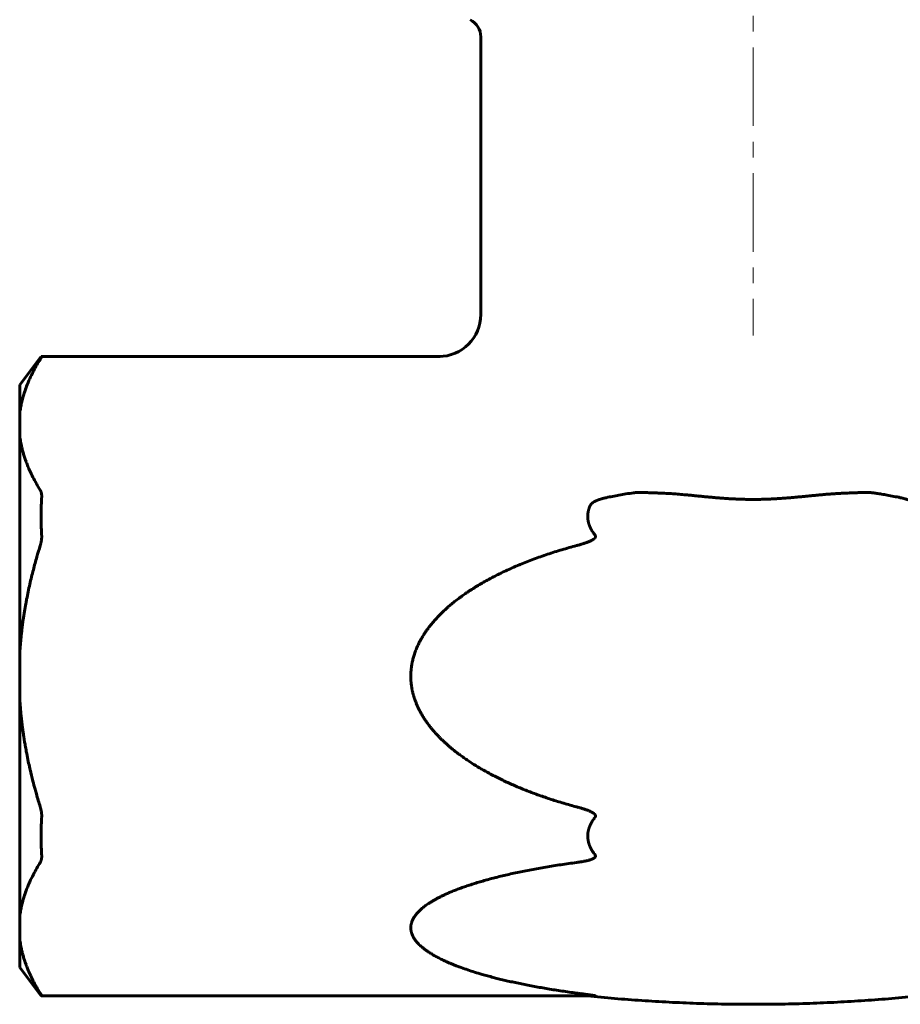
# Model space of a CAD drawing. Header units: millimetres. Extents: x 66 to 206, y 90 to 313.
# Tile 1 of 3: x 66 to 150, y 90 to 184. Entities that reach past the tile are written whole.
import ezdxf

# ---------------------------------------------------------------- set-up
doc = ezdxf.new("R2010")
doc.units = ezdxf.units.MM
doc.linetypes.add('K5LT_AXLED', pattern=[12, 7.5, -1.5, 1.5, -1.5])
doc.linetypes.add('K5LT_BASIC', pattern=[0])
doc.layers.add('Системный слой (1)', color=7, linetype='Continuous', true_color=0x6c6c6c)

msp = doc.modelspace()

# ---------------------------------------------------------------- linework, layer by layer
at = {"layer": 'Системный слой (1)', "color": 30, "linetype": 'K5LT_AXLED', "lineweight": 18, "true_color": 0xff8000}
msp.add_line((136.319, 313.235), (136.319, 153.735), dxfattribs=at)
at = {"layer": 'Системный слой (1)', "color": 150, "linetype": 'K5LT_BASIC', "lineweight": 60, "true_color": 0x0080ff}
for p, q in [((110.319, 155.735), (110.319, 182.232)), ((66.319, 149.023), (68.362, 151.735)), ((68.415, 151.735), (68.362, 151.735)), ((106.39, 151.735), (68.415, 151.735)), ((106.39, 151.735), (106.444, 151.736)), ((106.39, 151.735), (106.444, 151.736)), ((106.39, 151.735), (106.39, 151.735)), ((106.39, 151.735), (106.39, 151.735)), ((66.319, 149.023), (66.319, 146.255)), ((66.319, 144.215), (66.319, 146.255)), ((66.319, 144.215), (66.319, 123.275)), ((66.319, 119.195), (66.319, 123.275)), ((66.319, 119.195), (66.319, 98.255)), ((66.319, 96.215), (66.319, 98.255)), ((66.319, 96.215), (66.319, 93.447)), ((66.319, 93.447), (68.362, 90.735)), ((68.362, 90.735), (68.415, 90.735)), ((121.221, 90.735), (68.415, 90.735))]:
    msp.add_line(p, q, dxfattribs=at)
for centre, radius, start, end in [((108.472, 182.232), 1.846, 0, 62.71535), ((106.319, 155.735), 4, 270, 0)]:
    msp.add_arc(centre, radius, start, end, dxfattribs=at)
msp.add_ellipse((106.39, 155.735), major_axis=(0, 4), ratio=0.997635, start_param=3.141593, end_param=3.155284, dxfattribs=at)
msp.add_ellipse((106.39, 155.735), major_axis=(0, 4), ratio=0.997635, start_param=3.141593, end_param=3.155284, dxfattribs=at)
for points, knots in [([(68.277, 151.467), (68.166, 151.287), (67.938, 150.905), (67.602, 150.291), (67.274, 149.618), (66.995, 148.957), (66.792, 148.389), (66.664, 147.975), (66.581, 147.67), (66.521, 147.427), (66.469, 147.194), (66.423, 146.963), (66.382, 146.73), (66.347, 146.493), (66.327, 146.335), (66.319, 146.255)], [0, 0, 0, 0, 0.106399, 0.225089, 0.359358, 0.49713, 0.606635, 0.68456, 0.733969, 0.779956, 0.822914, 0.866316, 0.910557, 0.955146, 1, 1, 1, 1]), ([(68.415, 151.735), (68.417, 151.735), (68.419, 151.733), (68.418, 151.724), (68.414, 151.709), (68.399, 151.678), (68.377, 151.636), (68.349, 151.587), (68.321, 151.538), (68.296, 151.499), (68.283, 151.477), (68.277, 151.467)], [0, 0, 0, 0, 0.136073, 0.165872, 0.318804, 0.458754, 0.602188, 0.745894, 0.865636, 0.944943, 1, 1, 1, 1]), ([(66.319, 144.215), (66.326, 144.148), (66.345, 143.994), (66.38, 143.752), (66.426, 143.49), (66.474, 143.254), (66.521, 143.043), (66.567, 142.858), (66.615, 142.675), (66.666, 142.496), (66.718, 142.321), (66.778, 142.134), (66.854, 141.91), (66.962, 141.612), (67.115, 141.228), (67.322, 140.755), (67.588, 140.211), (67.908, 139.617), (68.149, 139.21), (68.277, 139.003)], [0, 0, 0, 0, 0.037605, 0.087427, 0.136797, 0.185609, 0.221307, 0.256526, 0.291008, 0.325235, 0.358442, 0.390899, 0.43211, 0.486994, 0.56157, 0.653155, 0.760041, 0.877939, 1, 1, 1, 1]), ([(68.415, 138.271), (68.417, 138.313), (68.419, 138.363), (68.418, 138.455), (68.414, 138.546), (68.399, 138.661), (68.377, 138.765), (68.349, 138.855), (68.321, 138.924), (68.296, 138.971), (68.283, 138.994), (68.277, 139.003)], [0, 0, 0, 0, 0.136073, 0.165872, 0.318804, 0.458754, 0.602188, 0.745894, 0.865636, 0.944943, 1, 1, 1, 1]), ([(68.415, 134.699), (68.406, 134.847), (68.391, 135.145), (68.374, 135.591), (68.365, 136.038), (68.361, 136.485), (68.365, 136.932), (68.374, 137.379), (68.391, 137.826), (68.406, 138.123), (68.415, 138.271)], [0, 0, 0, 0, 0.124461, 0.249612, 0.374968, 0.5, 0.625032, 0.750388, 0.875539, 1, 1, 1, 1]), ([(120.742, 137.487), (120.744, 137.491), (120.748, 137.5), (120.754, 137.513), (120.761, 137.526), (120.768, 137.539), (120.776, 137.552), (120.784, 137.565), (120.792, 137.578), (120.802, 137.592), (120.811, 137.605), (120.822, 137.619), (120.833, 137.633), (120.845, 137.647), (120.859, 137.663), (120.877, 137.682), (120.9, 137.705), (120.925, 137.727), (120.947, 137.747), (120.967, 137.763), (120.985, 137.777), (121.005, 137.792), (121.025, 137.806), (121.045, 137.821), (121.067, 137.835), (121.089, 137.849), (121.112, 137.864), (121.136, 137.878), (121.161, 137.892), (121.187, 137.907), (121.214, 137.921), (121.243, 137.936), (121.272, 137.95), (121.302, 137.965), (121.334, 137.979), (121.366, 137.994), (121.4, 138.008), (121.436, 138.023), (121.473, 138.038), (121.511, 138.053), (121.551, 138.067), (121.591, 138.082), (121.634, 138.097), (121.678, 138.111), (121.723, 138.126), (121.769, 138.14), (121.817, 138.154), (121.866, 138.168), (121.916, 138.182), (121.966, 138.196), (122.017, 138.209), (122.069, 138.222), (122.122, 138.235), (122.175, 138.247), (122.229, 138.259), (122.265, 138.267), (122.283, 138.271)], [0, 0, 0, 0, 0.008461, 0.017054, 0.025773, 0.034704, 0.043728, 0.053035, 0.062549, 0.072359, 0.082264, 0.09253, 0.103052, 0.114038, 0.125216, 0.140938, 0.161208, 0.182161, 0.199422, 0.212903, 0.226514, 0.240509, 0.254735, 0.26925, 0.283817, 0.298765, 0.314038, 0.329877, 0.345967, 0.362757, 0.37999, 0.397815, 0.415839, 0.434569, 0.453759, 0.473739, 0.494042, 0.515317, 0.537214, 0.560018, 0.583124, 0.607103, 0.631703, 0.657242, 0.68311, 0.709854, 0.737118, 0.765067, 0.793183, 0.821768, 0.850652, 0.880019, 0.909572, 0.939497, 0.969637, 1, 1, 1, 1]), ([(122.283, 138.271), (122.487, 138.315), (122.893, 138.399), (123.523, 138.517), (124.192, 138.631), (124.657, 138.7), (124.9, 138.734)], [0, 0, 0, 0, 0.233941, 0.467884, 0.723237, 1, 1, 1, 1]), ([(124.9, 138.734), (124.914, 138.736), (124.942, 138.74), (124.986, 138.744), (125.032, 138.748), (125.081, 138.751), (125.134, 138.754), (125.192, 138.757), (125.255, 138.759), (125.299, 138.76), (125.348, 138.761), (125.413, 138.762), (125.489, 138.763), (125.584, 138.763), (125.723, 138.762), (125.953, 138.759), (126.276, 138.751), (126.648, 138.739), (127.036, 138.724), (127.388, 138.709), (127.71, 138.694), (128.016, 138.679), (128.224, 138.669), (128.329, 138.663)], [0, 0, 0, 0, 0.012317, 0.025178, 0.038588, 0.053061, 0.068058, 0.084975, 0.103249, 0.122938, 0.123821, 0.145318, 0.17956, 0.190114, 0.228312, 0.300743, 0.391513, 0.510298, 0.625826, 0.731567, 0.818123, 0.907597, 1, 1, 1, 1]), ([(128.329, 138.663), (128.432, 138.658), (128.638, 138.645), (128.947, 138.624), (129.261, 138.599), (129.577, 138.572), (129.9, 138.542), (130.228, 138.511), (130.564, 138.478), (130.906, 138.444), (131.256, 138.409), (131.616, 138.374), (131.988, 138.338), (132.372, 138.303), (132.769, 138.268), (133.178, 138.235), (133.601, 138.203), (134.034, 138.175), (134.476, 138.151), (134.924, 138.131), (135.38, 138.116), (135.843, 138.107), (136.156, 138.105), (136.468, 138.105), (136.782, 138.107), (137.249, 138.116), (137.719, 138.131), (138.185, 138.152), (138.647, 138.178), (139.1, 138.208), (139.546, 138.241), (139.982, 138.278), (140.41, 138.316), (140.827, 138.355), (141.237, 138.395), (141.64, 138.435), (142.036, 138.474), (142.425, 138.512), (142.809, 138.549), (143.187, 138.583), (143.563, 138.614), (143.936, 138.641), (144.184, 138.657), (144.308, 138.663)], [0, 0, 0, 0, 0.0192239, 0.0386353, 0.0582296, 0.0781919, 0.0983336, 0.1190397, 0.1401247, 0.1617882, 0.1836503, 0.2063192, 0.2295999, 0.2539052, 0.2786283, 0.3043875, 0.3307679, 0.3579686, 0.385366, 0.4133094, 0.4416004, 0.470383, 0.499313, 0.4999616, 0.5284603, 0.5576836, 0.586915, 0.6160863, 0.6448425, 0.6732463, 0.7010167, 0.7284976, 0.7552303, 0.7814939, 0.8071046, 0.8325251, 0.8574037, 0.8819334, 0.9059503, 0.9298156, 0.9533622, 0.9767583, 0.9999999, 0.9999999, 0.9999999, 0.9999999]), ([(144.308, 138.663), (144.366, 138.666), (144.482, 138.672), (144.654, 138.681), (144.824, 138.689), (144.992, 138.697), (145.156, 138.705), (145.317, 138.712), (145.49, 138.719), (145.674, 138.727), (145.868, 138.734), (146.037, 138.74), (146.184, 138.745), (146.307, 138.749), (146.423, 138.753), (146.544, 138.756), (146.668, 138.758), (146.796, 138.761), (146.906, 138.762), (146.998, 138.763), (147.072, 138.763), (147.14, 138.763), (147.202, 138.762), (147.259, 138.762), (147.297, 138.761), (147.331, 138.76), (147.363, 138.76), (147.407, 138.758), (147.447, 138.757), (147.483, 138.755), (147.516, 138.754), (147.547, 138.752), (147.579, 138.75), (147.611, 138.747), (147.638, 138.745), (147.661, 138.743), (147.681, 138.741), (147.7, 138.739), (147.719, 138.736), (147.731, 138.735), (147.737, 138.734)], [0.0000004, 0.0000004, 0.0000004, 0.0000004, 0.0509471, 0.1013474, 0.1512109, 0.2000224, 0.2483092, 0.2950563, 0.340786, 0.3994021, 0.4559548, 0.5104396, 0.5478753, 0.5842424, 0.6179087, 0.6499387, 0.6893382, 0.7266027, 0.7617468, 0.7847576, 0.8067785, 0.8263546, 0.8444738, 0.8606905, 0.8764726, 0.87707, 0.8907524, 0.9039697, 0.9154572, 0.9262825, 0.9356042, 0.9440629, 0.953827, 0.9630815, 0.9718559, 0.9778248, 0.9836639, 0.9892296, 0.9946728, 1, 1, 1, 1]), ([(150.354, 138.271), (150.151, 138.315), (149.738, 138.4), (149.142, 138.512), (148.594, 138.606), (148.135, 138.677), (147.858, 138.717), (147.737, 138.734)], [0, 0, 0, 0, 0.233921, 0.474988, 0.684215, 0.8616, 1, 1, 1, 1]), ([(150.354, 138.271), (150.372, 138.267), (150.408, 138.259), (150.462, 138.247), (150.515, 138.235), (150.569, 138.222), (150.624, 138.208), (150.682, 138.193), (150.754, 138.173), (150.836, 138.15), (150.926, 138.122), (151.005, 138.096), (151.072, 138.073), (151.124, 138.053), (151.172, 138.035), (151.217, 138.017), (151.261, 137.998), (151.303, 137.98), (151.344, 137.961), (151.383, 137.942), (151.42, 137.923), (151.456, 137.904), (151.49, 137.884), (151.523, 137.865), (151.555, 137.845), (151.585, 137.826), (151.613, 137.806), (151.64, 137.787), (151.664, 137.768), (151.687, 137.749), (151.709, 137.731), (151.729, 137.713), (151.747, 137.695), (151.764, 137.678), (151.78, 137.661), (151.794, 137.645), (151.807, 137.629), (151.82, 137.613), (151.834, 137.594), (151.848, 137.574), (151.863, 137.55), (151.879, 137.522), (151.89, 137.499), (151.895, 137.487)], [0, 0, 0, 0, 0.0303, 0.060495, 0.090597, 0.120558, 0.150437, 0.183421, 0.21959, 0.271701, 0.323461, 0.374791, 0.409242, 0.440038, 0.46706, 0.493995, 0.520329, 0.546114, 0.570972, 0.595383, 0.618763, 0.64152, 0.663455, 0.685177, 0.706097, 0.726456, 0.74576, 0.764641, 0.782407, 0.799499, 0.815677, 0.831588, 0.846591, 0.860978, 0.874311, 0.887201, 0.899156, 0.9106, 0.924956, 0.939989, 0.95571, 0.974804, 1, 1, 1, 1]), ([(121.221, 134.699), (121.202, 134.724), (121.163, 134.774), (121.111, 134.844), (121.069, 134.903), (121.037, 134.951), (121.011, 134.99), (120.987, 135.026), (120.966, 135.06), (120.946, 135.091), (120.928, 135.122), (120.909, 135.154), (120.89, 135.187), (120.87, 135.223), (120.85, 135.26), (120.83, 135.298), (120.81, 135.338), (120.789, 135.379), (120.769, 135.422), (120.749, 135.467), (120.729, 135.514), (120.709, 135.562), (120.69, 135.611), (120.672, 135.662), (120.654, 135.714), (120.637, 135.767), (120.621, 135.82), (120.607, 135.873), (120.593, 135.926), (120.582, 135.979), (120.571, 136.031), (120.561, 136.082), (120.553, 136.133), (120.546, 136.184), (120.54, 136.233), (120.536, 136.282), (120.532, 136.33), (120.529, 136.376), (120.528, 136.422), (120.527, 136.466), (120.527, 136.508), (120.528, 136.549), (120.529, 136.588), (120.531, 136.625), (120.533, 136.66), (120.536, 136.693), (120.539, 136.727), (120.543, 136.763), (120.548, 136.8), (120.553, 136.832), (120.557, 136.86), (120.561, 136.885), (120.565, 136.91), (120.57, 136.934), (120.576, 136.967), (120.586, 137.01), (120.596, 137.054), (120.607, 137.098), (120.621, 137.148), (120.64, 137.215), (120.664, 137.287), (120.687, 137.35), (120.707, 137.402), (120.724, 137.446), (120.736, 137.473), (120.742, 137.487)], [0, 0, 0, 0, 0.030778, 0.060781, 0.084623, 0.101912, 0.116597, 0.130868, 0.144728, 0.15592, 0.167622, 0.180146, 0.192976, 0.206558, 0.220566, 0.235121, 0.24977, 0.264959, 0.280581, 0.296901, 0.313518, 0.330776, 0.348408, 0.366506, 0.384715, 0.403085, 0.421505, 0.439913, 0.458229, 0.476297, 0.494147, 0.511677, 0.529078, 0.546193, 0.563103, 0.579589, 0.595911, 0.611651, 0.627009, 0.641799, 0.656423, 0.670336, 0.683711, 0.696187, 0.708301, 0.71953, 0.73023, 0.743452, 0.756222, 0.768534, 0.777259, 0.78589, 0.794404, 0.802894, 0.811425, 0.82901, 0.848184, 0.858309, 0.875863, 0.901329, 0.929386, 0.952911, 0.96988, 0.985579, 1, 1, 1, 1]), ([(68.415, 134.699), (68.417, 134.658), (68.419, 134.606), (68.418, 134.504), (68.414, 134.398), (68.399, 134.252), (68.377, 134.107), (68.349, 133.967), (68.321, 133.85), (68.296, 133.763), (68.283, 133.718), (68.277, 133.699)], [0, 0, 0, 0, 0.136073, 0.165872, 0.318804, 0.458754, 0.602188, 0.745894, 0.865636, 0.944943, 1, 1, 1, 1]), ([(121.221, 134.699), (121.227, 134.692), (121.237, 134.678), (121.25, 134.656), (121.26, 134.635), (121.266, 134.616), (121.269, 134.6), (121.271, 134.587), (121.271, 134.578), (121.271, 134.57), (121.271, 134.563), (121.27, 134.551), (121.267, 134.533), (121.261, 134.509), (121.249, 134.483), (121.234, 134.457), (121.219, 134.436), (121.206, 134.42), (121.194, 134.406), (121.181, 134.393), (121.167, 134.379), (121.149, 134.362), (121.126, 134.343), (121.098, 134.321), (121.068, 134.3), (121.036, 134.279), (121.002, 134.257), (120.964, 134.235), (120.921, 134.211), (120.871, 134.184), (120.803, 134.151), (120.717, 134.112), (120.611, 134.067), (120.49, 134.02), (120.357, 133.971), (120.214, 133.922), (120.078, 133.878), (119.949, 133.838), (119.829, 133.802), (119.708, 133.767), (119.585, 133.733), (119.503, 133.71), (119.462, 133.699)], [0, 0, 0, 0, 0.012737, 0.025296, 0.037583, 0.047635, 0.055539, 0.06136, 0.067078, 0.068985, 0.072703, 0.078313, 0.086974, 0.098843, 0.113997, 0.128694, 0.140811, 0.150223, 0.158074, 0.166374, 0.175469, 0.184889, 0.199707, 0.216047, 0.233953, 0.249937, 0.267517, 0.287839, 0.309258, 0.334832, 0.363529, 0.409973, 0.461534, 0.518158, 0.582923, 0.650181, 0.71991, 0.774788, 0.830075, 0.886236, 0.942871, 1, 1, 1, 1]), ([(68.277, 133.699), (68.166, 133.339), (67.938, 132.575), (67.602, 131.346), (67.274, 130.001), (67.045, 128.914), (66.883, 128.053), (66.77, 127.399), (66.664, 126.714), (66.581, 126.105), (66.521, 125.619), (66.469, 125.152), (66.423, 124.692), (66.386, 124.268), (66.35, 123.796), (66.33, 123.479), (66.319, 123.275)], [0, 0, 0, 0, 0.106399, 0.225089, 0.359358, 0.49713, 0.538534, 0.606635, 0.68456, 0.733969, 0.779956, 0.822914, 0.866316, 0.910557, 0.942625, 1, 1, 1, 1]), ([(119.462, 133.699), (119.227, 133.636), (118.759, 133.507), (118.061, 133.304), (117.372, 133.091), (116.693, 132.87), (116.025, 132.641), (115.367, 132.403), (114.722, 132.156), (114.18, 131.938), (113.761, 131.762), (113.348, 131.584), (112.852, 131.362), (112.259, 131.083), (111.683, 130.796), (111.202, 130.544), (110.838, 130.345), (110.488, 130.148), (110.078, 129.908), (109.583, 129.603), (109.171, 129.335), (108.862, 129.125), (108.566, 128.918), (108.226, 128.67), (107.821, 128.358), (107.512, 128.105), (107.268, 127.897), (107.038, 127.696), (106.758, 127.439), (106.434, 127.123), (106.147, 126.825), (105.879, 126.528), (105.647, 126.256), (105.421, 125.974), (105.217, 125.701), (105.062, 125.479), (104.946, 125.305), (104.821, 125.111), (104.681, 124.878), (104.559, 124.659), (104.447, 124.446), (104.344, 124.239), (104.231, 123.989), (104.17, 123.842), (104.114, 123.699), (104.06, 123.559), (103.99, 123.357), (103.928, 123.159), (103.873, 122.965), (103.825, 122.775), (103.783, 122.59), (103.748, 122.409), (103.721, 122.25), (103.701, 122.109), (103.686, 121.995), (103.673, 121.87), (103.665, 121.783), (103.656, 121.673), (103.649, 121.561), (103.645, 121.437), (103.642, 121.329), (103.642, 121.275), (103.642, 121.183), (103.643, 121.078), (103.647, 120.965), (103.653, 120.862), (103.659, 120.76), (103.669, 120.644), (103.679, 120.545), (103.69, 120.447), (103.706, 120.322), (103.728, 120.177), (103.753, 120.033), (103.781, 119.889), (103.813, 119.748), (103.848, 119.602), (103.885, 119.463), (103.925, 119.324), (103.966, 119.19), (104.011, 119.053), (104.06, 118.915), (104.111, 118.778), (104.165, 118.64), (104.222, 118.504), (104.283, 118.367), (104.368, 118.182), (104.485, 117.948), (104.641, 117.661), (104.786, 117.417), (104.913, 117.216), (105.015, 117.061), (105.123, 116.904), (105.238, 116.743), (105.361, 116.577), (105.504, 116.392), (105.646, 116.217), (105.798, 116.037), (105.948, 115.865), (106.119, 115.677), (106.301, 115.485), (106.492, 115.291), (106.698, 115.09), (106.918, 114.884), (107.153, 114.673), (107.403, 114.457), (107.67, 114.235), (107.951, 114.012), (108.26, 113.776), (108.613, 113.519), (109.087, 113.189), (109.677, 112.805), (110.147, 112.522), (110.626, 112.244), (111.05, 112.006), (111.638, 111.698), (112.155, 111.439), (112.656, 111.199), (113.158, 110.97), (113.674, 110.744), (114.208, 110.521), (114.754, 110.302), (115.31, 110.089), (115.876, 109.883), (116.453, 109.682), (117.039, 109.487), (117.634, 109.297), (118.441, 109.053), (119.052, 108.881), (119.462, 108.771)], [0, 0, 0, 0, 0.017207, 0.034235, 0.051083, 0.067688, 0.08416, 0.100383, 0.11646, 0.132352, 0.141116, 0.148195, 0.163761, 0.179098, 0.194025, 0.208781, 0.217169, 0.223065, 0.236962, 0.25043, 0.26376, 0.271353, 0.276572, 0.289, 0.300786, 0.312317, 0.316967, 0.323196, 0.333678, 0.343606, 0.354834, 0.362633, 0.371528, 0.379818, 0.387868, 0.395356, 0.398768, 0.402523, 0.411457, 0.417755, 0.420036, 0.428253, 0.433908, 0.43918, 0.439427, 0.444631, 0.44965, 0.454433, 0.459164, 0.463726, 0.468181, 0.472458, 0.47666, 0.479497, 0.482451, 0.484681, 0.488362, 0.48856, 0.492412, 0.496222, 0.49721, 0.499987, 0.499989, 0.503665, 0.50732, 0.507853, 0.510903, 0.514436, 0.515985, 0.517899, 0.521345, 0.524775, 0.528198, 0.531601, 0.534997, 0.538375, 0.542088, 0.545113, 0.548484, 0.55187, 0.555274, 0.5587, 0.562129, 0.565591, 0.569078, 0.572607, 0.579795, 0.587388, 0.595429, 0.599645, 0.604009, 0.60841, 0.61302, 0.617798, 0.62287, 0.629351, 0.633596, 0.639321, 0.645318, 0.651381, 0.657771, 0.664418, 0.671508, 0.678788, 0.686547, 0.6946, 0.703055, 0.711624, 0.72185, 0.733623, 0.752021, 0.771066, 0.772024, 0.790766, 0.8051, 0.818502, 0.83126, 0.843958, 0.857187, 0.870655, 0.884427, 0.898258, 0.912303, 0.926498, 0.940931, 0.955453, 0.97018, 1, 1, 1, 1]), ([(66.319, 119.195), (66.326, 119.062), (66.345, 118.752), (66.38, 118.268), (66.426, 117.745), (66.474, 117.272), (66.521, 116.851), (66.567, 116.48), (66.615, 116.115), (66.666, 115.757), (66.718, 115.407), (66.778, 115.033), (66.854, 114.584), (66.962, 113.989), (67.095, 113.32), (67.219, 112.744), (67.375, 112.058), (67.552, 111.332), (67.756, 110.562), (67.984, 109.743), (68.149, 109.184), (68.277, 108.771)], [0, 0, 0, 0, 0.037605, 0.087427, 0.136797, 0.185609, 0.221307, 0.256526, 0.291008, 0.325235, 0.358442, 0.390899, 0.43211, 0.486994, 0.56157, 0.62469, 0.653155, 0.760041, 0.835566, 0.877939, 1, 1, 1, 1]), ([(68.415, 107.771), (68.417, 107.813), (68.419, 107.865), (68.418, 107.967), (68.414, 108.072), (68.399, 108.218), (68.377, 108.364), (68.349, 108.503), (68.321, 108.62), (68.296, 108.707), (68.283, 108.752), (68.277, 108.771)], [0, 0, 0, 0, 0.136073, 0.165872, 0.318804, 0.458754, 0.602188, 0.745894, 0.865636, 0.944943, 1, 1, 1, 1]), ([(121.221, 107.771), (121.227, 107.778), (121.237, 107.793), (121.25, 107.815), (121.26, 107.836), (121.266, 107.855), (121.269, 107.87), (121.271, 107.883), (121.271, 107.892), (121.271, 107.9), (121.271, 107.908), (121.27, 107.92), (121.267, 107.937), (121.261, 107.961), (121.249, 107.987), (121.234, 108.013), (121.219, 108.034), (121.206, 108.051), (121.194, 108.064), (121.181, 108.078), (121.167, 108.091), (121.149, 108.108), (121.126, 108.127), (121.098, 108.149), (121.068, 108.171), (121.036, 108.192), (121.002, 108.213), (120.964, 108.236), (120.921, 108.26), (120.871, 108.286), (120.803, 108.319), (120.717, 108.359), (120.611, 108.404), (120.49, 108.451), (120.357, 108.499), (120.214, 108.548), (120.078, 108.593), (119.949, 108.633), (119.829, 108.668), (119.708, 108.703), (119.585, 108.738), (119.503, 108.76), (119.462, 108.771)], [0, 0, 0, 0, 0.012737, 0.025296, 0.037583, 0.047635, 0.055539, 0.06136, 0.067078, 0.068985, 0.072703, 0.078313, 0.086974, 0.098843, 0.113997, 0.128694, 0.140811, 0.150223, 0.158074, 0.166374, 0.175469, 0.184889, 0.199707, 0.216047, 0.233953, 0.249937, 0.267517, 0.287839, 0.309258, 0.334832, 0.363529, 0.409973, 0.461535, 0.518159, 0.582921, 0.650182, 0.719911, 0.774788, 0.830075, 0.886236, 0.94287, 1, 1, 1, 1]), ([(68.415, 104.199), (68.406, 104.347), (68.391, 104.645), (68.374, 105.091), (68.365, 105.538), (68.361, 105.985), (68.365, 106.432), (68.374, 106.879), (68.391, 107.326), (68.406, 107.623), (68.415, 107.771)], [0, 0, 0, 0, 0.124461, 0.249612, 0.374968, 0.5, 0.625032, 0.750388, 0.875539, 1, 1, 1, 1]), ([(121.221, 104.199), (121.205, 104.22), (121.18, 104.252), (121.147, 104.295), (121.122, 104.329), (121.093, 104.369), (121.062, 104.414), (121.027, 104.465), (120.995, 104.513), (120.966, 104.559), (120.94, 104.602), (120.914, 104.646), (120.887, 104.691), (120.861, 104.738), (120.836, 104.786), (120.811, 104.835), (120.787, 104.885), (120.763, 104.936), (120.74, 104.987), (120.718, 105.039), (120.697, 105.093), (120.677, 105.149), (120.657, 105.205), (120.638, 105.264), (120.62, 105.323), (120.604, 105.383), (120.59, 105.443), (120.576, 105.503), (120.565, 105.562), (120.555, 105.621), (120.547, 105.679), (120.54, 105.736), (120.535, 105.792), (120.531, 105.847), (120.528, 105.899), (120.527, 105.946), (120.527, 105.979), (120.527, 106.012), (120.528, 106.049), (120.529, 106.095), (120.532, 106.141), (120.535, 106.185), (120.541, 106.242), (120.549, 106.308), (120.56, 106.382), (120.573, 106.449), (120.584, 106.504), (120.596, 106.553), (120.607, 106.598), (120.621, 106.649), (120.635, 106.695), (120.648, 106.736), (120.659, 106.772), (120.671, 106.807), (120.684, 106.842), (120.698, 106.879), (120.713, 106.917), (120.729, 106.956), (120.746, 106.997), (120.764, 107.038), (120.784, 107.079), (120.804, 107.121), (120.828, 107.168), (120.854, 107.219), (120.885, 107.274), (120.913, 107.323), (120.938, 107.366), (120.961, 107.403), (120.983, 107.439), (121.006, 107.473), (121.027, 107.506), (121.048, 107.537), (121.069, 107.567), (121.089, 107.596), (121.116, 107.632), (121.141, 107.667), (121.167, 107.701), (121.185, 107.725), (121.203, 107.748), (121.215, 107.764), (121.221, 107.771)], [0, 0, 0, 0, 0.019816, 0.029962, 0.040423, 0.051051, 0.065967, 0.08127, 0.09694, 0.10912, 0.121544, 0.134396, 0.147451, 0.160918, 0.17461, 0.188547, 0.202502, 0.216635, 0.23091, 0.245539, 0.260354, 0.275633, 0.291208, 0.307198, 0.323319, 0.339596, 0.355898, 0.372121, 0.388219, 0.403928, 0.419344, 0.434377, 0.449282, 0.463646, 0.47762, 0.490957, 0.499864, 0.504063, 0.516611, 0.528844, 0.540683, 0.552454, 0.563815, 0.58525, 0.604835, 0.622209, 0.639026, 0.648276, 0.661625, 0.675166, 0.688884, 0.698839, 0.708333, 0.717588, 0.727049, 0.737065, 0.747421, 0.758296, 0.769334, 0.780721, 0.792313, 0.804162, 0.816071, 0.831982, 0.847778, 0.863452, 0.87483, 0.885946, 0.896606, 0.907074, 0.91702, 0.92664, 0.935801, 0.944831, 0.953469, 0.969836, 0.977702, 0.985294, 0.992731, 1, 1, 1, 1]), ([(68.277, 103.467), (68.166, 103.287), (67.938, 102.905), (67.602, 102.291), (67.274, 101.618), (66.995, 100.957), (66.792, 100.389), (66.664, 99.975), (66.581, 99.67), (66.521, 99.427), (66.469, 99.194), (66.423, 98.963), (66.382, 98.73), (66.347, 98.493), (66.327, 98.335), (66.319, 98.255)], [0, 0, 0, 0, 0.106399, 0.225089, 0.359358, 0.49713, 0.606635, 0.68456, 0.733969, 0.779956, 0.822914, 0.866316, 0.910557, 0.955146, 1, 1, 1, 1]), ([(68.415, 104.199), (68.417, 104.158), (68.419, 104.108), (68.418, 104.015), (68.414, 103.924), (68.399, 103.809), (68.377, 103.706), (68.349, 103.616), (68.321, 103.547), (68.296, 103.5), (68.283, 103.477), (68.277, 103.467)], [0, 0, 0, 0, 0.136073, 0.165872, 0.318804, 0.458754, 0.602188, 0.745894, 0.865636, 0.944943, 1, 1, 1, 1]), ([(119.462, 103.467), (119.212, 103.434), (118.715, 103.365), (117.974, 103.256), (117.245, 103.143), (116.529, 103.025), (115.827, 102.903), (115.139, 102.776), (114.468, 102.645), (113.809, 102.51), (113.166, 102.37), (112.54, 102.226), (111.935, 102.08), (111.351, 101.93), (110.79, 101.778), (110.251, 101.623), (109.737, 101.468), (109.243, 101.31), (108.772, 101.15), (108.322, 100.988), (107.902, 100.828), (107.506, 100.668), (107.139, 100.511), (106.797, 100.355), (106.484, 100.204), (106.192, 100.054), (105.923, 99.907), (105.674, 99.762), (105.448, 99.622), (105.242, 99.485), (105.056, 99.353), (104.885, 99.224), (104.732, 99.1), (104.591, 98.977), (104.462, 98.856), (104.343, 98.736), (104.237, 98.618), (104.14, 98.503), (104.055, 98.39), (103.978, 98.278), (103.904, 98.158), (103.835, 98.028), (103.772, 97.889), (103.727, 97.764), (103.695, 97.654), (103.673, 97.558), (103.657, 97.464), (103.647, 97.372), (103.643, 97.296), (103.642, 97.236), (103.643, 97.177), (103.646, 97.104), (103.656, 97.018), (103.669, 96.935), (103.686, 96.853), (103.707, 96.773), (103.731, 96.696), (103.759, 96.619), (103.79, 96.543), (103.824, 96.468), (103.861, 96.393), (103.902, 96.318), (103.946, 96.244), (103.994, 96.169), (104.045, 96.095), (104.1, 96.02), (104.161, 95.942), (104.232, 95.857), (104.329, 95.749), (104.454, 95.621), (104.609, 95.477), (104.762, 95.345), (104.908, 95.229), (105.037, 95.131), (105.168, 95.037), (105.303, 94.944), (105.448, 94.85), (105.602, 94.753), (105.766, 94.655), (105.938, 94.555), (106.121, 94.455), (106.315, 94.353), (106.521, 94.249), (106.74, 94.142), (106.971, 94.035), (107.217, 93.926), (107.474, 93.816), (107.758, 93.7), (108.082, 93.573), (108.522, 93.409), (109.076, 93.215), (109.74, 93), (110.378, 92.809), (110.965, 92.645), (111.482, 92.507), (111.993, 92.377), (112.514, 92.25), (113.058, 92.125), (113.627, 91.999), (114.215, 91.876), (114.82, 91.756), (115.439, 91.638), (116.076, 91.523), (116.728, 91.412), (117.395, 91.304), (118.074, 91.199), (118.764, 91.098), (119.228, 91.034), (119.462, 91.003)], [0, 0, 0, 0, 0.018352, 0.036451, 0.054311, 0.071823, 0.089162, 0.106133, 0.122888, 0.139359, 0.155767, 0.171802, 0.187544, 0.202768, 0.217781, 0.232217, 0.246292, 0.259859, 0.273276, 0.286124, 0.29855, 0.310263, 0.321693, 0.332384, 0.342614, 0.352201, 0.361609, 0.37046, 0.378926, 0.386774, 0.394391, 0.401505, 0.408353, 0.414866, 0.42131, 0.427517, 0.433554, 0.439331, 0.445019, 0.450484, 0.455806, 0.462625, 0.469282, 0.475781, 0.4804, 0.484936, 0.489325, 0.493638, 0.497845, 0.499975, 0.502031, 0.506124, 0.510144, 0.514043, 0.517886, 0.52162, 0.525294, 0.528912, 0.532524, 0.536125, 0.539727, 0.543332, 0.546946, 0.550593, 0.554261, 0.557972, 0.561702, 0.566, 0.57085, 0.578282, 0.585945, 0.593851, 0.599626, 0.605074, 0.610288, 0.615597, 0.621179, 0.626931, 0.632925, 0.638992, 0.645333, 0.65188, 0.658767, 0.665793, 0.673194, 0.68083, 0.688787, 0.696831, 0.706465, 0.717603, 0.735256, 0.753708, 0.772971, 0.787289, 0.800871, 0.813992, 0.827385, 0.841449, 0.855903, 0.870865, 0.885935, 0.901378, 0.917085, 0.933209, 0.9495, 0.966128, 0.982957, 1, 1, 1, 1]), ([(121.221, 104.199), (121.227, 104.192), (121.237, 104.178), (121.25, 104.156), (121.26, 104.136), (121.266, 104.118), (121.269, 104.103), (121.271, 104.091), (121.271, 104.083), (121.271, 104.076), (121.271, 104.069), (121.27, 104.058), (121.267, 104.042), (121.261, 104.021), (121.249, 103.997), (121.234, 103.975), (121.219, 103.958), (121.206, 103.944), (121.194, 103.932), (121.181, 103.921), (121.167, 103.91), (121.149, 103.897), (121.126, 103.881), (121.098, 103.864), (121.068, 103.847), (121.036, 103.831), (121.002, 103.815), (120.964, 103.798), (120.921, 103.78), (120.871, 103.762), (120.804, 103.738), (120.72, 103.711), (120.615, 103.682), (120.496, 103.651), (120.365, 103.621), (120.223, 103.591), (120.086, 103.565), (119.957, 103.542), (119.835, 103.522), (119.712, 103.503), (119.588, 103.484), (119.504, 103.473), (119.462, 103.467)], [0, 0, 0, 0, 0.012737, 0.025296, 0.037583, 0.047635, 0.055539, 0.06136, 0.067078, 0.068985, 0.072703, 0.078313, 0.086974, 0.098843, 0.113997, 0.128694, 0.140811, 0.150223, 0.158074, 0.166374, 0.175469, 0.184889, 0.199707, 0.216047, 0.233953, 0.249937, 0.267516, 0.287839, 0.309258, 0.334705, 0.363149, 0.408832, 0.459505, 0.515116, 0.579123, 0.646002, 0.71573, 0.771113, 0.827031, 0.884078, 0.941726, 1, 1, 1, 1]), ([(66.319, 96.215), (66.326, 96.148), (66.345, 95.994), (66.38, 95.752), (66.426, 95.49), (66.474, 95.254), (66.521, 95.043), (66.567, 94.858), (66.615, 94.675), (66.666, 94.496), (66.718, 94.321), (66.778, 94.134), (66.854, 93.91), (66.962, 93.612), (67.115, 93.228), (67.322, 92.755), (67.588, 92.211), (67.908, 91.617), (68.149, 91.21), (68.277, 91.003)], [0, 0, 0, 0, 0.037605, 0.087427, 0.136797, 0.185609, 0.221307, 0.256526, 0.291008, 0.325235, 0.358442, 0.390899, 0.43211, 0.486994, 0.56157, 0.653155, 0.760041, 0.877939, 1, 1, 1, 1]), ([(68.415, 90.735), (68.417, 90.735), (68.419, 90.737), (68.418, 90.746), (68.414, 90.761), (68.399, 90.793), (68.377, 90.834), (68.349, 90.883), (68.321, 90.932), (68.296, 90.972), (68.283, 90.994), (68.277, 91.003)], [0, 0, 0, 0, 0.136073, 0.165872, 0.318804, 0.458754, 0.602188, 0.745894, 0.865636, 0.944943, 1, 1, 1, 1]), ([(121.221, 90.735), (121.227, 90.735), (121.237, 90.735), (121.25, 90.736), (121.26, 90.737), (121.266, 90.737), (121.269, 90.738), (121.271, 90.739), (121.271, 90.74), (121.271, 90.74), (121.271, 90.741), (121.27, 90.742), (121.267, 90.744), (121.261, 90.746), (121.249, 90.75), (121.234, 90.753), (121.219, 90.757), (121.206, 90.759), (121.194, 90.762), (121.181, 90.764), (121.167, 90.766), (121.149, 90.77), (121.126, 90.773), (121.098, 90.778), (121.068, 90.783), (121.036, 90.788), (121.002, 90.793), (120.964, 90.799), (120.921, 90.805), (120.871, 90.812), (120.804, 90.822), (120.72, 90.834), (120.615, 90.848), (120.496, 90.864), (120.365, 90.882), (120.223, 90.901), (120.086, 90.92), (119.957, 90.937), (119.835, 90.953), (119.712, 90.97), (119.588, 90.986), (119.504, 90.997), (119.462, 91.003)], [0, 0, 0, 0, 0.012737, 0.025296, 0.037583, 0.047635, 0.055539, 0.06136, 0.067078, 0.068985, 0.072703, 0.078313, 0.086974, 0.098843, 0.113997, 0.128694, 0.140811, 0.150223, 0.158074, 0.166374, 0.175469, 0.184889, 0.199707, 0.216047, 0.233953, 0.249937, 0.267516, 0.287839, 0.309258, 0.334705, 0.363149, 0.408832, 0.459505, 0.515116, 0.579123, 0.646002, 0.71573, 0.771113, 0.827031, 0.884078, 0.941726, 1, 1, 1, 1])]:
    msp.add_open_spline(points, degree=3, knots=knots, dxfattribs=at)
msp.add_rational_spline([(152.11, 90.735), (141.674, 89.664), (130.963, 89.664), (120.527, 90.735)], [0.954899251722, 0.938628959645, 0.938629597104, 0.954901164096], degree=3, dxfattribs=at)

doc.saveas('drawing.dxf')
